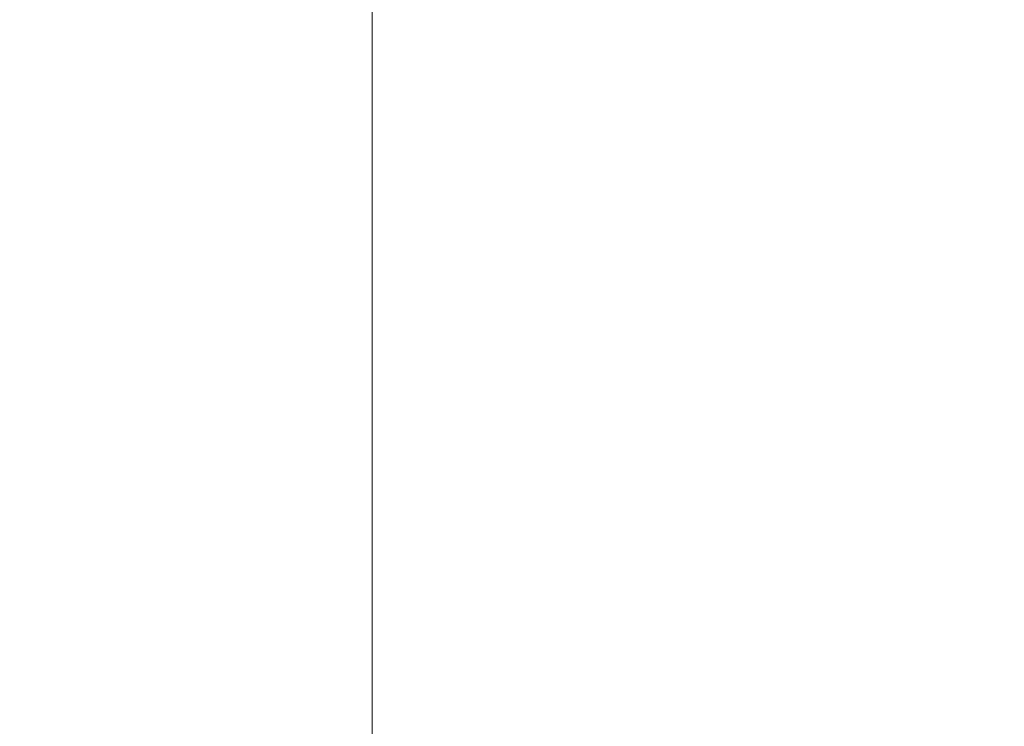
# Model space of a CAD drawing. Header units: millimetres. Extents: x -276 to 275, y -103 to 102.
# Tile 227 of 256: x -3.43086 to -3.42896, y -17.99933 to -17.99796. Entities that reach past the tile are written whole.
import ezdxf

# ---------------------------------------------------------------- set-up
doc = ezdxf.new("R2010")
doc.units = ezdxf.units.MM
doc.layers.add('G-IMPT', color=8, linetype='Continuous')

# ---------------------------------------------------------------- blocks, each defined once
blk = doc.blocks.new('QS5590_dwg-72702-View 1')
at = {"layer": 'G-IMPT', "lineweight": 9}
mesh = blk.add_polyface(dxfattribs=at)
corners = [(-13.5000004, -18.0000005, 3.4641017), (-13.5000004, -13.0000002, 3.4641017), (-12.0155445, -13.0000002, 4.3211525), (-12.0155445, -18.0000005, 4.3211525)]
mesh.append_faces([[corners[k] for k in face] for face in [(0, 1, 2, 3)]])
mesh = blk.add_polyface(dxfattribs=at)
corners = [(-13.5000004, -13.0000002, 3.4641017), (-13.5000004, -18.0000005, 3.4641017), (-13.5000004, -18.0000005, 1.7500001), (-13.5000004, -13.0000002, 1.7500001)]
mesh.append_faces([[corners[k] for k in face] for face in [(0, 1, 2, 3)]])
mesh = blk.add_polyface(dxfattribs=at)
corners = [(-1.5, -13.0000002, 3.4641017), (-1.5, -18.0000005, 3.4641017), (-2.9844554, -18.0000005, 4.3211525), (-2.9844554, -13.0000002, 4.3211525)]
mesh.append_faces([[corners[k] for k in face] for face in [(0, 1, 2, 3)]])
mesh = blk.add_polyface(dxfattribs=at)
corners = [(-1.5, -18.0000005, 3.4641017), (-1.5, -13.0000002, 3.4641017), (-1.5, -13.0000002, 1.7500001), (-1.5, -18.0000005, 1.7500001)]
mesh.append_faces([[corners[k] for k in face] for face in [(0, 1, 2, 3)]])

msp = doc.modelspace()

# ---------------------------------------------------------------- block references
at = {"layer": 'G-IMPT', "lineweight": 9, "extrusion": (-1, 0, 0), "rotation": 90}
msp.add_blockref('QS5590_dwg-72702-View 1', (0, 37.0838961, -0.0339207), dxfattribs=at)

doc.saveas('drawing.dxf')
